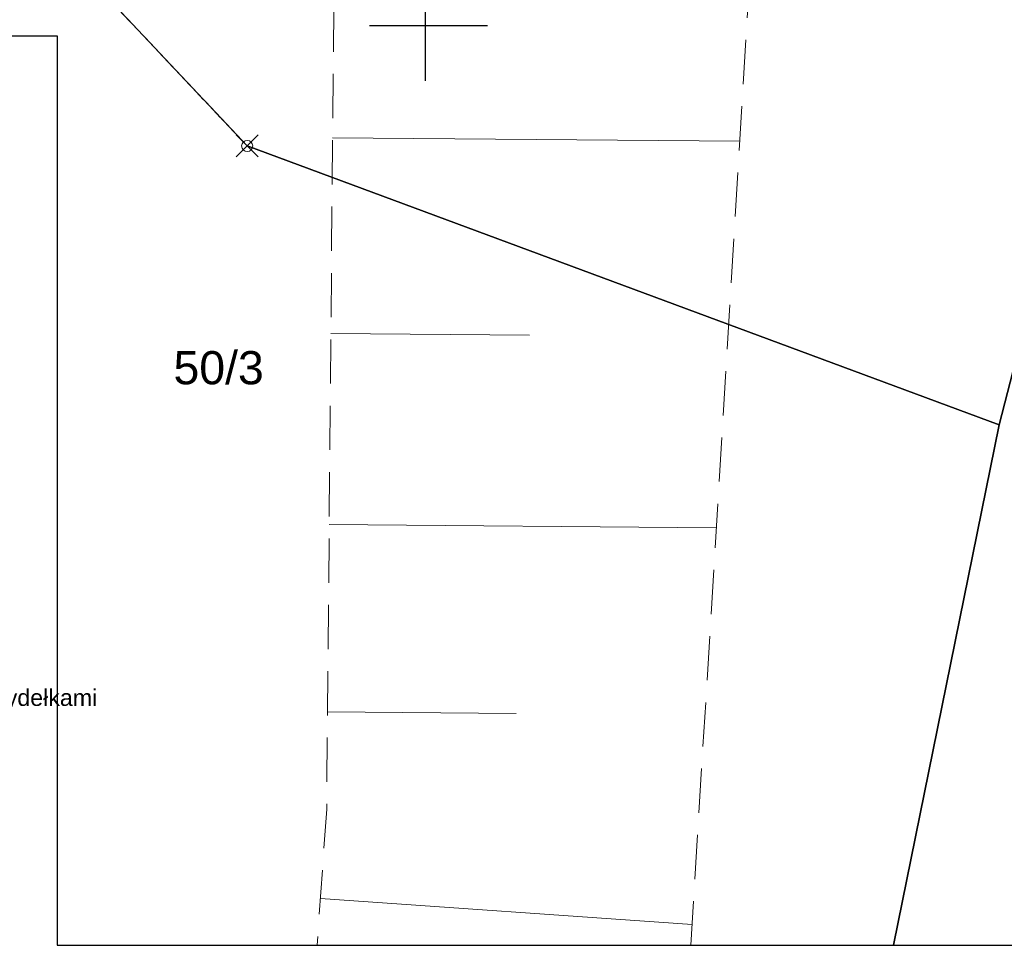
# Model space of a CAD drawing. Header units: millimetres. Extents: x 50975 to 116025, y -42779 to -16535.
# Tile 11 of 28: x 53267 to 54156, y -19225 to -18388. Entities that reach past the tile are written whole.
import ezdxf
from ezdxf import colors
from ezdxf.entities.mleader import LeaderData, LeaderLine
from ezdxf.enums import TextEntityAlignment as Align
from ezdxf.math import Vec2, Vec3

# ---------------------------------------------------------------- set-up
doc = ezdxf.new("R2010")
doc.units = ezdxf.units.MM
doc.header["$LTSCALE"] = 40
doc.header["$PDMODE"] = 35
doc.header["$PDSIZE"] = 10
for name, pattern in [('EGBK02', [4, 1.5, -0.5, 1.5, -0.5]), ('EGBU01', [2, 0.5, -0.5, 0.5, -0.5]), ('OTRK_A05', [1.5, 1, -0.5])]:
    doc.linetypes.add(name, pattern=pattern)
for name, color, linetype, lineweight in [('Działki', 105, 'Continuous', 0), ('Punkty graniczne - numery', 7, 'Continuous', 0), ('Skarpy', 8, 'Continuous', 0), ('Symbole liniowe', 8, 'Continuous', 0)]:
    doc.layers.add(name, color=color, linetype=linetype, lineweight=lineweight)
doc.layers.add('K01', color=94, linetype='Continuous')
doc.layers.add('K035', color=40, linetype='Continuous')
doc.layers.add('Kontury klasyfikacyjne', color=7, linetype='Continuous', lineweight=0, true_color=0x24bc24)
doc.layers.add('Użytki gruntowe', color=7, linetype='Continuous', lineweight=0, true_color=0x008000)
doc.styles.add('DOMYSLNA_CZCIONKA', font='arial.ttf')
doc.styles.get("Standard").update_dxf_attribs({"font": 'isocpeur.ttf', "height": 10})
doc.linetypes.add('ZIGZAG', pattern='A,0.00254,-5.08,[131,ltypeshp.shx,S=5.08,R=0,X=-5.08,Y=0],-10.16,[131,ltypeshp.shx,S=5.08,R=180,X=5.08,Y=0],-5.08', length=20.32254)

msp = doc.modelspace()

# ---------------------------------------------------------------- linework, layer by layer
at = {"layer": 'Działki', "linetype": 'Continuous', "lineweight": 25, "flags": 128}
for points in [[(54013.49, -16752.88), (54405.73, -17384.04), (54247.48, -18382.31), (54151.91, -18754.16), (54056.35, -19224.82)], [(52704.78, -17913.62), (52997.24, -17997.54), (53472.49, -18502.14), (54151.91, -18754.16), (54247.48, -18382.31), (53571.53, -18134.41), (53082.08, -17641.5), (52704.78, -17539.76)], [(54056.35, -19224.82), (54151.91, -18754.16), (53472.49, -18502.14), (52997.24, -17997.54), (52704.78, -17913.62)]]:
    msp.add_lwpolyline(points, dxfattribs=at)
at = {"layer": 'K01'}
for p, q in [((52704.78, -18402.51), (53300.88, -18402.51)), ((53300.88, -18402.51), (53300.88, -19224.82)), ((53300.88, -19224.82), (55341.91, -19224.82))]:
    msp.add_line(p, q, dxfattribs=at)
at = {"layer": 'K035'}
for p, q in [((53633.22, -18286.05), (53633.22, -18443.2)), ((53583.08, -18393.39), (53689.51, -18393.39))]:
    msp.add_line(p, q, dxfattribs=at)
at = {"layer": 'Kontury klasyfikacyjne', "linetype": 'EGBK02', "lineweight": 18, "flags": 128}
msp.add_lwpolyline([(54056.35, -19224.82), (54151.91, -18754.16), (53472.49, -18502.14), (52997.24, -17997.54), (52704.78, -17913.62)], dxfattribs=at)
at = {"layer": 'Punkty graniczne - numery'}
msp.add_point((53472.49, -18502.14), dxfattribs=at)
at = {"layer": 'Skarpy', "linetype": 'OTRK_A05', "lineweight": 18, "flags": 128}
msp.add_lwpolyline([(53873.36, -19224.82), (53934.15, -18223.91), (53552.23, -18202.33), (53544.31, -19101.8), (53535.63, -19224.82)], dxfattribs=at)
at = {"layer": 'Symbole liniowe', "linetype": 'Continuous', "lineweight": 18, "flags": 128}
for points in [[(53917.51, -18497.94), (53549.65, -18494.7)], [(53727.43, -18673.37), (53548.09, -18671.79)], [(53896.28, -18847.53), (53546.57, -18844.45)], [(53715.54, -19015.35), (53545.08, -19013.85)], [(53874.5, -19206.1), (53538.62, -19182.41)]]:
    msp.add_lwpolyline(points, dxfattribs=at)
at = {"layer": 'Użytki gruntowe', "linetype": 'EGBU01', "lineweight": 18, "flags": 128}
for points in [[(54013.49, -16752.88), (54405.73, -17384.04), (54247.48, -18382.31), (54151.91, -18754.16), (54056.35, -19224.82)], [(52704.78, -17913.62), (52997.24, -17997.54), (53472.49, -18502.14), (54151.91, -18754.16), (54247.48, -18382.31), (53571.53, -18134.41), (53082.08, -17641.5), (52704.78, -17539.76)], [(54056.35, -19224.82), (54151.91, -18754.16), (53472.49, -18502.14), (52997.24, -17997.54), (52704.78, -17913.62)]]:
    msp.add_lwpolyline(points, dxfattribs=at)

# ---------------------------------------------------------------- texts
at = {"layer": 'Działki', "style": 'DOMYSLNA_CZCIONKA'}
msp.add_text('50/3', height=30, dxfattribs=at).set_placement((53446.69, -18702.63), align=Align.MIDDLE_CENTER)

# ---------------------------------------------------------------- leaders
at = {"layer": 'K01', "linetype": 'ZIGZAG'}
ml = msp.add_multileader_mtext('Standard', dxfattribs=at)
ml.set_content('{\\f@Arial Unicode MS|b0|i0|c238|p34;Istniejący przyczółek kamienny z skrzydełkami}', color=256)
ml.set_leader_properties()
ml.build(insert=Vec2(0, 0))
ml.multileader.update_dxf_attribs({"text_right_attachment_type": 6, "dogleg_length": 0.36, "arrow_head_size": 24, "scale": 3})
ctx = ml.context
ctx.base_point, ctx.scale, ctx.char_height, ctx.arrow_head_size, ctx.landing_gap_size, ctx.plane_origin = Vec3(52900.22, -19003.1), 3, 15, 24, 6, Vec3(53415.25, -18924.67)
ctx.right_attachment = 6
notes = []
notes.append((ctx, [(0, (1, 1, 0), (52885.67, -19003.1), (1, 0), 14.55, [(0, [(52833.25, -18903.72)], 256, [])])]))
ctx.mtext.insert, ctx.mtext.width, ctx.mtext.flow_direction = Vec3(52906.22, -18993.4), 244.8938, 5
for ctx, leaders in notes:
    for number, flags, end, landing, length, lines in leaders:
        leader = LeaderData()
        leader.index, (leader.has_last_leader_line, leader.has_dogleg_vector, leader.attachment_direction) = number, flags
        leader.last_leader_point, leader.dogleg_vector, leader.dogleg_length = Vec3(end), Vec3(landing), length
        for number, points, colour, breaks in lines:
            line = LeaderLine()
            line.index, line.vertices, line.color, line.breaks = number, Vec3.list(points), colors.encode_raw_color(colour), breaks
            leader.lines.append(line)
        ctx.leaders.append(leader)

doc.saveas('drawing.dxf')
